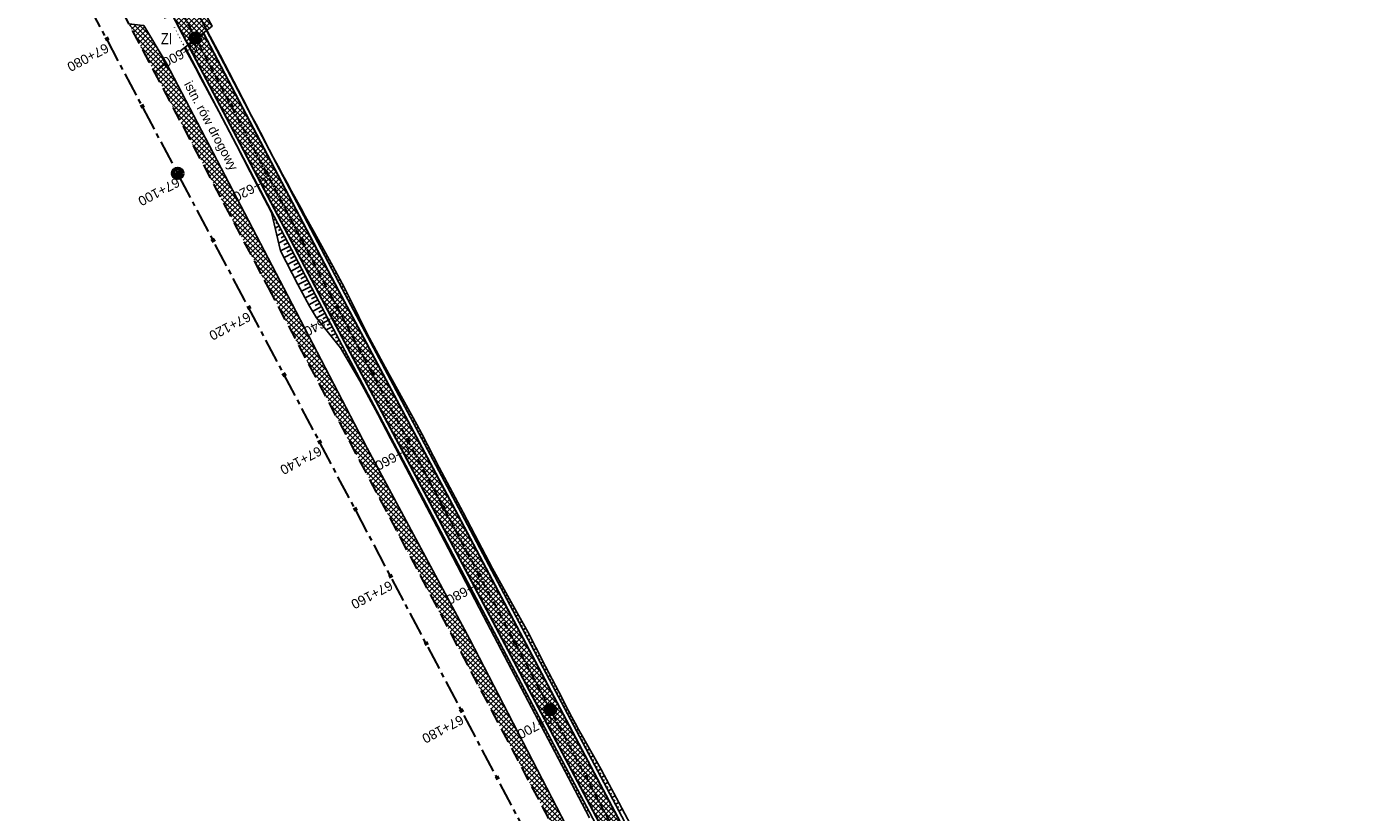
# Model space of a CAD drawing. Header units: metres. Extents: x 7529682 to 7533704, y 5721210 to 5727842.
# Tile 53 of 64: x 7529975 to 7530150, y 5727165 to 5727268. Entities that reach past the tile are written whole.
import ezdxf

# ---------------------------------------------------------------- set-up
doc = ezdxf.new("R2010")
doc.units = ezdxf.units.M
doc.linetypes.add('CENTER', pattern=[50.8, 31.75, -6.35, 6.35, -6.35])
doc.linetypes.add('HIDDEN', pattern=[9.525, 6.35, -3.175])
for name, color, linetype in [('C-DROGI-SYTUACJA-ETYKIETY', 7, 'Continuous'), ('D-hatch-pobocza', 131, 'Continuous'), ('D-hatch-zjazdy-BA', 244, 'Continuous'), ('D-hatch-zjazdy-kruszywo', 111, 'Continuous'), ('D-pobocza', 7, 'Continuous'), ('D-skarpa', 7, 'Continuous'), ('D-skarpa-kreskowanie', 7, 'Continuous')]:
    doc.layers.add(name, color=color, linetype=linetype)
doc.layers.add('D-hatch-ciag-pieszo-rowerowy', color=7, linetype='Continuous', lineweight=13, true_color=0xff9f80)
for name, color, linetype, lineweight in [('D-krawędzie', 7, 'Continuous', 30), ('D-obrzeża', 7, 'Continuous', 30), ('D-opisy', 7, 'Continuous', 30), ('D-oś', 10, 'CENTER', 30), ('D-zjazdy', 7, 'Continuous', 30), ('D-zjazdy-opis', 7, 'Continuous', 30)]:
    doc.layers.add(name, color=color, linetype=linetype, lineweight=lineweight)
doc.layers.add('poprzeczki', color=7, linetype='Continuous', true_color=0x0000c7)
doc.styles.add('2mm08', font='arial.ttf', dxfattribs={"width": 0.8})
doc.styles.get("Standard").update_dxf_attribs({"font": 'arial.ttf'})
pattern_1 = [(45, (0, 0), (-0.33675960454, 0.33675960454), []), (135, (0, 0), (-0.33675960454, -0.33675960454), [])]

# ---------------------------------------------------------------- blocks, each defined once
blk = doc.blocks.new('kilometraz')
at = {"linetype": 'ByBlock', "lineweight": -2}
blk.add_hatch(color=0, dxfattribs=at).paths.add_polyline_path([(0, -0.28125, 0.41421356), (0.28125, 0, 0.41421356), (0, 0.28125)])
at = {"color": 0, "linetype": 'ByBlock', "lineweight": -2}
blk.add_line((0, 0.28125), (0, -0.28125), dxfattribs=at)
blk.add_circle((0, 0), 0.28125, dxfattribs=at)
blk = doc.blocks.new('AeccTickLine')
at = {"color": 0, "linetype": 'ByBlock', "lineweight": -2}
blk.add_line((0, 1), (0, -1), dxfattribs=at)

msp = doc.modelspace()

# ---------------------------------------------------------------- hatches: boundary and pattern name
at = {"layer": 'D-hatch-ciag-pieszo-rowerowy'}
h = msp.add_hatch(dxfattribs=at)
h.set_pattern_fill('ANSI37', color=256, scale=0.15, style=0)
h.set_pattern_definition(pattern_1)
h.paths.add_polyline_path([(7530087.68, 5727092.36), (7530089.83, 5727093.64), (7530088.92, 5727095.39), (7530067.69, 5727136.19), (7530050.06, 5727169.47), (7530031.72, 5727204.16), (7530016.02, 5727233.7), (7529998.2, 5727267.63), (7529996.2, 5727266.07), (7530013.81, 5727232.53), (7530029.51, 5727202.99), (7530047.85, 5727168.3), (7530065.48, 5727135.03), (7530086.7, 5727094.24)])
at = {"layer": 'D-hatch-pobocza'}
h = msp.add_hatch(dxfattribs=at)
h.set_pattern_fill('ANSI37', color=256, scale=0.15, style=0)
h.set_pattern_definition(pattern_1)
h.paths.add_polyline_path([(7530033.2, 5727187.89), (7530019.74, 5727212.96), (7530009.31, 5727233.03), (7529993.27, 5727263.71), (7529991.74, 5727262.45), (7530006.7, 5727234.14), (7530044.2, 5727163.13), (7530082.89, 5727090.2), (7530088.41, 5727079.77), (7530090.48, 5727079.13), (7530082.53, 5727094.32), (7530071.3, 5727115.82), (7530059.02, 5727138.69), (7530045.92, 5727163.31)])
at = {"layer": 'D-hatch-zjazdy-BA'}
h = msp.add_hatch(dxfattribs=at)
h.set_pattern_fill('ANSI37', color=256, scale=0.15, style=0)
h.set_pattern_definition(pattern_1)
h.paths.add_polyline_path([(7529996.2, 5727266.07), (7529999.36, 5727268.53), (7529997.64, 5727271.59), (7529994.12, 5727270.04)])
at = {"layer": 'D-hatch-zjazdy-kruszywo'}
h = msp.add_hatch(dxfattribs=at)
h.set_pattern_fill('ANSI37', color=256, scale=0.15, style=0)
h.set_pattern_definition(pattern_1)
h.paths.add_polyline_path([(7529990.33, 5727268.62), (7529990.28, 5727268.6), (7529988.36, 5727268.84), (7529991.74, 5727262.45), (7529993.27, 5727263.71)])

# ---------------------------------------------------------------- linework, layer by layer
at = {"layer": 'D-krawędzie', "linetype": 'HIDDEN', "ltscale": 0.3}
msp.add_lwpolyline([(7529737.46, 5727743.32), (7529742.21, 5727734.3), (7529762.33, 5727696.27), (7529777.78, 5727667.01), (7529799.32, 5727626.3), (7529822.19, 5727583.16), (7529846.92, 5727536.35), (7529864.75, 5727502.66), (7529900.46, 5727434.96), (7529935.35, 5727369.31), (7529971.48, 5727300.79), (7530006.7, 5727234.14), (7530044.2, 5727163.13), (7530082.89, 5727090.2), (7530098.69, 5727060.36), (7530132, 5726997.21), (7530163.82, 5726937.1), (7530204.08, 5726861.01), (7530247.82, 5726778.44)], dxfattribs=at)
at = {"layer": 'D-obrzeża'}
for points in [[(7530226.8, 5726832.32), (7530203.56, 5726876.95), (7530182.68, 5726916.75), (7530158.92, 5726960.86), (7530132.88, 5727009.5), (7530118.34, 5727036.45), (7530087.65, 5727092.41), (7530086.7, 5727094.24), (7530065.48, 5727135.03), (7530047.85, 5727168.3), (7530029.51, 5727202.99), (7530013.81, 5727232.53), (7529993.68, 5727270.86)], [(7530097.92, 5727078.88), (7530089.89, 5727093.52), (7530067.69, 5727136.19), (7530050.06, 5727169.47), (7530031.72, 5727204.16), (7530016.02, 5727233.7), (7529998.2, 5727267.63)]]:
    msp.add_lwpolyline(points, dxfattribs=at)
at = {"layer": 'D-oś', "ltscale": 0.1}
msp.add_lwpolyline([(7530244.73, 5726776.79), (7530200.99, 5726859.38), (7530160.73, 5726935.46), (7530128.9, 5726995.57), (7530095.59, 5727058.73), (7530079.8, 5727088.56), (7530041.11, 5727161.5), (7530003.61, 5727232.51), (7529968.38, 5727299.15), (7529932.26, 5727367.67), (7529897.37, 5727433.33), (7529861.66, 5727501.03), (7529843.83, 5727534.71), (7529819.1, 5727581.52), (7529796.23, 5727624.66), (7529774.69, 5727665.37), (7529759.23, 5727694.64), (7529739.12, 5727732.66), (7529700.24, 5727806.04)], dxfattribs=at)
at = {"layer": 'D-oś', "ltscale": 0.03}
msp.add_lwpolyline([(7529994.78, 5727271.45), (7530014.92, 5727233.12), (7530030.61, 5727203.57), (7530048.95, 5727168.88), (7530066.58, 5727135.61), (7530088.79, 5727092.93), (7530119.44, 5727037.05), (7530133.98, 5727010.09), (7530160.02, 5726961.45), (7530183.79, 5726917.33), (7530204.67, 5726877.53), (7530227.91, 5726832.9)], dxfattribs=at)
at = {"layer": 'D-pobocza'}
for points in [[(7529998.61, 5727267.94), (7530016.47, 5727233.94), (7530032.16, 5727204.39), (7530050.5, 5727169.7), (7530068.13, 5727136.42), (7530090.34, 5727093.75), (7530120.98, 5727037.88), (7530135.52, 5727010.92), (7530161.56, 5726962.28), (7530185.33, 5726918.15), (7530206.22, 5726878.34), (7530218.18, 5726855.37)], [(7529995.8, 5727265.76), (7530013.37, 5727232.3), (7530029.06, 5727202.75), (7530047.41, 5727168.07), (7530065.03, 5727134.8), (7530087.25, 5727092.1), (7530117.91, 5727036.21), (7530132.44, 5727009.27), (7530158.48, 5726960.62), (7530182.24, 5726916.51), (7530203.12, 5726876.72), (7530214.73, 5726854.42)], [(7530090.48, 5727079.13), (7530082.53, 5727094.32), (7530071.3, 5727115.82), (7530059.02, 5727138.69), (7530045.92, 5727163.31), (7530033.2, 5727187.89), (7530019.74, 5727212.96), (7530009.31, 5727233.03), (7529993.27, 5727263.71)]]:
    msp.add_lwpolyline(points, dxfattribs=at)
at = {"layer": 'D-skarpa', "linetype": 'Continuous'}
msp.add_lwpolyline([(7529996.4, 5727272.24), (7529998.72, 5727267.81), (7530000.38, 5727264.72), (7530003.4, 5727258.97), (7530003.4, 5727258.97, 0.009181), (7530012.81, 5727241.32), (7530012.81, 5727241.32), (7530015.23, 5727236.95), (7530016.76, 5727234.09), (7530017.53, 5727232.52), (7530019.73, 5727228.02), (7530022.13, 5727223.63), (7530026.28, 5727216.08), (7530026.95, 5727214.87), (7530029.22, 5727210.42), (7530032.39, 5727204.52), (7530033.92, 5727201.59), (7530036.25, 5727197.16), (7530038.67, 5727192.79), (7530041.09, 5727188.41, 0.005107), (7530048.02, 5727175.11), (7530050.49, 5727170.76), (7530050.93, 5727169.93), (7530052.85, 5727166.35), (7530055.2, 5727161.94)], format="xyb", dxfattribs=at)
msp.add_lwpolyline([(7529995.7, 5727265.67), (7529997.15, 5727263.03), (7529997.85, 5727261.7), (7530000.21, 5727257.29), (7530002.55, 5727252.88), (7530004.35, 5727249.37), (7530007.14, 5727243.99), (7530008.32, 5727238.97), (7530010.64, 5727234.53), (7530012.16, 5727231.67), (7530013.06, 5727230.14), (7530016.24, 5727226.17), (7530018.78, 5727221.86), (7530021.13, 5727217.44), (7530022.82, 5727214.24), (7530023.47, 5727213.03), (7530025.8, 5727208.6), (7530028.91, 5727202.67), (7530030.43, 5727199.74), (7530035.05, 5727190.87), (7530037.37, 5727186.44), (7530047.11, 5727167.91), (7530048.99, 5727164.3)], dxfattribs=at)
at = {"layer": 'D-skarpa-kreskowanie', "linetype": 'Continuous'}
for p, q in [((7529994.37, 5727268.32, 107.93), (7529994.4, 5727268.34, 107.91)), ((7529994.59, 5727267.87, 107.94), (7529994.67, 5727267.91, 107.89)), ((7529994.81, 5727267.42, 107.95), (7529994.86, 5727267.45, 107.92)), ((7529995.03, 5727266.97, 107.96), (7529995.13, 5727267.03, 107.89)), ((7529995.25, 5727266.52, 107.97), (7529995.31, 5727266.55, 107.93)), ((7529995.47, 5727266.08, 107.98), (7529995.6, 5727266.14, 107.89)), ((7529998.73, 5727267.8, 108.04), (7529998.69, 5727267.78, 108.02)), ((7529998.96, 5727267.36, 108.05), (7529998.94, 5727267.35, 108.03)), ((7529999.2, 5727266.92, 108.05), (7529999.15, 5727266.9, 108.02)), ((7529999.44, 5727266.48, 108.05), (7529999.41, 5727266.47, 108.04)), ((7529995.72, 5727265.64, 107.97), (7529995.77, 5727265.67, 107.93)), ((7529995.96, 5727265.2, 107.97), (7529996.06, 5727265.26, 107.89)), ((7529996.2, 5727264.76, 107.96), (7529996.25, 5727264.79, 107.92)), ((7529996.44, 5727264.32, 107.96), (7529996.53, 5727264.37, 107.89)), ((7529999.67, 5727266.04, 108.06), (7529999.62, 5727266.01, 108.02)), ((7529999.91, 5727265.6, 108.06), (7529999.88, 5727265.58, 108.04)), ((7530000.15, 5727265.16, 108.06), (7530000.08, 5727265.12, 108.02)), ((7530000.38, 5727264.72, 108.07), (7530000.35, 5727264.7, 108.04)), ((7529996.68, 5727263.88, 107.95), (7529996.72, 5727263.91, 107.92)), ((7529996.92, 5727263.45, 107.94), (7529996.99, 5727263.49, 107.89)), ((7529997.16, 5727263.01, 107.94), (7529997.19, 5727263.03, 107.91)), ((7529997.39, 5727262.57, 107.94), (7529997.46, 5727262.6, 107.89)), ((7530000.61, 5727264.27, 108.07), (7530000.55, 5727264.24, 108.02)), ((7530000.85, 5727263.83, 108.07), (7530000.81, 5727263.81, 108.04)), ((7530001.08, 5727263.39, 108.07), (7530001.01, 5727263.35, 108.02)), ((7530001.31, 5727262.95, 108.07), (7530001.28, 5727262.93, 108.04)), ((7529997.63, 5727262.12, 107.94), (7529997.66, 5727262.14, 107.91)), ((7529997.86, 5727261.68, 107.93), (7529997.92, 5727261.71, 107.89)), ((7529998.1, 5727261.24, 107.93), (7529998.13, 5727261.26, 107.91)), ((7529998.33, 5727260.8, 107.93), (7529998.39, 5727260.83, 107.89)), ((7530001.54, 5727262.5, 108.07), (7530001.48, 5727262.47, 108.02)), ((7530001.78, 5727262.06, 108.07), (7530001.74, 5727262.04, 108.04)), ((7530002.01, 5727261.62, 108.07), (7530001.94, 5727261.58, 108.02)), ((7530002.24, 5727261.17, 108.07), (7530002.21, 5727261.16, 108.04)), ((7529998.57, 5727260.36, 107.93), (7529998.59, 5727260.37, 107.91)), ((7529998.8, 5727259.92, 107.93), (7529998.85, 5727259.94, 107.89)), ((7529999.04, 5727259.48, 107.92), (7529999.06, 5727259.49, 107.91)), ((7530002.47, 5727260.73, 108.07), (7530002.41, 5727260.7, 108.02)), ((7530002.71, 5727260.29, 108.07), (7530002.67, 5727260.27, 108.04)), ((7530002.94, 5727259.85, 108.07), (7530002.87, 5727259.81, 108.02)), ((7530003.17, 5727259.4, 108.07), (7530003.14, 5727259.39, 108.04)), ((7529999.27, 5727259.04, 107.92), (7529999.32, 5727259.06, 107.89)), ((7529999.51, 5727258.6, 107.92), (7529999.53, 5727258.61, 107.9)), ((7529999.75, 5727258.15, 107.92), (7529999.78, 5727258.17, 107.89)), ((7529999.98, 5727257.71, 107.91), (7530000, 5727257.72, 107.9)), ((7530003.4, 5727258.96, 108.07), (7530003.34, 5727258.93, 108.02)), ((7530003.64, 5727258.52, 108.07), (7530003.6, 5727258.5, 108.04)), ((7530003.87, 5727258.07, 108.07), (7530003.8, 5727258.04, 108.02)), ((7530004.1, 5727257.63, 108.06), (7530004.07, 5727257.62, 108.04)), ((7530000.22, 5727257.27, 107.91), (7530000.25, 5727257.29, 107.89)), ((7530000.45, 5727256.83, 107.91), (7530000.47, 5727256.84, 107.9)), ((7530000.69, 5727256.39, 107.91), (7530000.71, 5727256.4, 107.89)), ((7530000.92, 5727255.95, 107.9), (7530000.93, 5727255.95, 107.9)), ((7530004.33, 5727257.19, 108.06), (7530004.27, 5727257.16, 108.02)), ((7530004.56, 5727256.74, 108.06), (7530004.53, 5727256.73, 108.04)), ((7530004.79, 5727256.3, 108.06), (7530004.73, 5727256.27, 108.02)), ((7530005.02, 5727255.86, 108.06), (7530004.99, 5727255.84, 108.04)), ((7530001.16, 5727255.51, 107.9), (7530001.18, 5727255.52, 107.89)), ((7530001.39, 5727255.06, 107.9), (7530001.4, 5727255.07, 107.89)), ((7530001.63, 5727254.62, 107.89), (7530001.64, 5727254.63, 107.89)), ((7530001.86, 5727254.18, 107.89), (7530001.87, 5727254.19, 107.89)), ((7530005.25, 5727255.41, 108.06), (7530005.2, 5727255.39, 108.02)), ((7530005.48, 5727254.97, 108.06), (7530005.46, 5727254.96, 108.04)), ((7530005.71, 5727254.53, 108.06), (7530005.66, 5727254.5, 108.02)), ((7530005.94, 5727254.08, 108.06), (7530005.92, 5727254.07, 108.04)), ((7530002.11, 5727253.75, 107.89), (7530002.09, 5727253.74, 107.89)), ((7530002.34, 5727253.3, 107.89), (7530002.33, 5727253.3, 107.89)), ((7530002.57, 5727252.86, 107.89), (7530002.56, 5727252.86, 107.88)), ((7530002.8, 5727252.42, 107.89), (7530002.8, 5727252.42, 107.88)), ((7530006.17, 5727253.64, 108.05), (7530006.13, 5727253.62, 108.02)), ((7530006.4, 5727253.19, 108.05), (7530006.38, 5727253.18, 108.04)), ((7530006.63, 5727252.75, 108.05), (7530006.59, 5727252.73, 108.02)), ((7530006.86, 5727252.31, 108.05), (7530006.84, 5727252.3, 108.03)), ((7530003.04, 5727251.98, 107.89), (7530003.02, 5727251.97, 107.88)), ((7530003.27, 5727251.53, 107.89), (7530003.26, 5727251.53, 107.88)), ((7530003.5, 5727251.09, 107.89), (7530003.48, 5727251.08, 107.87)), ((7530003.73, 5727250.65, 107.89), (7530003.72, 5727250.64, 107.88)), ((7530007.09, 5727251.86, 108.04), (7530007.06, 5727251.84, 108.02)), ((7530007.32, 5727251.42, 108.04), (7530007.31, 5727251.41, 108.03)), ((7530007.55, 5727250.97, 108.04), (7530007.52, 5727250.96, 108.02)), ((7530007.78, 5727250.53, 108.04), (7530007.77, 5727250.52, 108.03)), ((7530003.97, 5727250.21, 107.89), (7530003.93, 5727250.19, 107.86)), ((7530004.2, 5727249.76, 107.89), (7530004.18, 5727249.75, 107.88)), ((7530004.43, 5727249.32, 107.89), (7530004.39, 5727249.3, 107.86)), ((7530004.66, 5727248.88, 107.89), (7530004.64, 5727248.87, 107.87)), ((7530008.01, 5727250.09, 108.03), (7530007.99, 5727250.07, 108.02)), ((7530008.24, 5727249.64, 108.03), (7530008.23, 5727249.64, 108.02)), ((7530008.47, 5727249.2, 108.03), (7530008.45, 5727249.19, 108.01)), ((7530008.7, 5727248.76, 108.03), (7530008.7, 5727248.75, 108.02)), ((7530004.9, 5727248.43, 107.89), (7530004.85, 5727248.41, 107.85)), ((7530005.13, 5727247.99, 107.89), (7530005.1, 5727247.98, 107.87)), ((7530005.36, 5727247.55, 107.88), (7530005.31, 5727247.52, 107.84)), ((7530005.59, 5727247.11, 107.88), (7530005.57, 5727247.09, 107.86)), ((7530008.94, 5727248.31, 108.02), (7530008.92, 5727248.3, 108.01)), ((7530009.17, 5727247.87, 108.02), (7530009.16, 5727247.86, 108.01)), ((7530009.4, 5727247.42, 108.02), (7530009.38, 5727247.42, 108.01)), ((7530009.63, 5727246.98, 108.01), (7530009.62, 5727246.98, 108.01)), ((7530005.83, 5727246.66, 107.88), (7530005.77, 5727246.63, 107.84)), ((7530006.06, 5727246.22, 107.88), (7530006.03, 5727246.21, 107.86)), ((7530006.29, 5727245.78, 107.88), (7530006.23, 5727245.75, 107.83)), ((7530006.52, 5727245.34, 107.88), (7530006.49, 5727245.32, 107.85)), ((7530009.86, 5727246.54, 108.01), (7530009.85, 5727246.53, 108)), ((7530010.09, 5727246.09, 108.01), (7530010.08, 5727246.09, 108)), ((7530010.32, 5727245.65, 108), (7530010.31, 5727245.65, 108)), ((7530010.55, 5727245.2, 108), (7530010.56, 5727245.21, 107.99)), ((7530006.76, 5727244.89, 107.87), (7530006.69, 5727244.86, 107.83)), ((7530006.99, 5727244.45, 107.87), (7530006.96, 5727244.43, 107.85)), ((7530007.22, 5727244.01, 107.87), (7530007.15, 5727243.97, 107.82)), ((7530007.45, 5727243.57, 107.87), (7530007.36, 5727243.52, 107.8)), ((7530010.78, 5727244.76, 108), (7530010.82, 5727244.78, 107.97)), ((7530011.01, 5727244.32, 108), (7530011.04, 5727244.33, 107.98)), ((7530011.24, 5727243.88, 107.99), (7530011.32, 5727243.91, 107.94)), ((7530011.48, 5727243.43, 107.99), (7530011.52, 5727243.46, 107.96)), ((7530007.69, 5727243.12, 107.87), (7530007.39, 5727242.96, 107.64)), ((7530008.15, 5727242.24, 107.86), (7530007.62, 5727241.96, 107.46)), ((7530007.92, 5727242.68, 107.87), (7530007.71, 5727242.57, 107.71)), ((7530008.38, 5727241.79, 107.86), (7530008.06, 5727241.63, 107.62)), ((7530011.71, 5727242.99, 107.99), (7530011.82, 5727243.05, 107.91)), ((7530011.94, 5727242.55, 107.99), (7530012, 5727242.58, 107.94)), ((7530012.17, 5727242.11, 107.99), (7530012.31, 5727242.18, 107.88)), ((7530012.41, 5727241.66, 107.99), (7530012.49, 5727241.7, 107.93)), ((7530008.62, 5727241.35, 107.86), (7530007.86, 5727240.95, 107.29)), ((7530009.08, 5727240.47, 107.86), (7530008.09, 5727239.95, 107.11)), ((7530008.85, 5727240.91, 107.86), (7530008.41, 5727240.68, 107.53)), ((7530009.31, 5727240.02, 107.86), (7530008.76, 5727239.73, 107.44)), ((7530012.64, 5727241.22, 107.98), (7530012.81, 5727241.31, 107.85)), ((7530012.87, 5727240.78, 107.98), (7530012.96, 5727240.83, 107.91)), ((7530013.1, 5727240.34, 107.98), (7530013.3, 5727240.44, 107.84)), ((7530013.34, 5727239.89, 107.98), (7530013.44, 5727239.95, 107.9)), ((7530009.55, 5727239.58, 107.85), (7530008.33, 5727238.94, 106.94)), ((7530010.01, 5727238.7, 107.85), (7530008.8, 5727238.06, 106.94)), ((7530009.78, 5727239.14, 107.85), (7530009.17, 5727238.82, 107.4)), ((7530010.24, 5727238.25, 107.85), (7530009.64, 5727237.93, 107.39)), ((7530013.57, 5727239.45, 107.98), (7530013.78, 5727239.56, 107.82)), ((7530013.8, 5727239.01, 107.98), (7530013.91, 5727239.07, 107.89)), ((7530014.03, 5727238.56, 107.98), (7530014.27, 5727238.69, 107.8)), ((7530014.27, 5727238.12, 107.97), (7530014.39, 5727238.19, 107.88)), ((7530010.48, 5727237.81, 107.85), (7530009.26, 5727237.17, 106.93)), ((7530010.94, 5727236.93, 107.85), (7530009.72, 5727236.28, 106.93)), ((7530010.71, 5727237.37, 107.85), (7530010.1, 5727237.05, 107.39)), ((7530011.17, 5727236.48, 107.84), (7530010.56, 5727236.16, 107.38)), ((7530014.5, 5727237.68, 107.97), (7530014.75, 5727237.81, 107.78)), ((7530014.73, 5727237.24, 107.97), (7530014.86, 5727237.31, 107.87)), ((7530014.96, 5727236.79, 107.97), (7530015.24, 5727236.94, 107.76)), ((7530015.2, 5727236.35, 107.97), (7530015.33, 5727236.42, 107.86)), ((7530011.41, 5727236.04, 107.84), (7530010.18, 5727235.4, 106.92)), ((7530011.87, 5727235.15, 107.84), (7530010.65, 5727234.51, 106.92)), ((7530011.64, 5727235.6, 107.84), (7530011.03, 5727235.28, 107.38)), ((7530012.1, 5727234.71, 107.84), (7530011.49, 5727234.39, 107.38)), ((7530015.43, 5727235.91, 107.97), (7530015.71, 5727236.06, 107.76)), ((7530015.66, 5727235.47, 107.96), (7530015.8, 5727235.54, 107.86)), ((7530015.89, 5727235.02, 107.96), (7530016.18, 5727235.17, 107.75)), ((7530016.13, 5727234.58, 107.96), (7530016.27, 5727234.66, 107.85)), ((7530012.34, 5727234.27, 107.84), (7530011.12, 5727233.63, 106.92)), ((7530012.8, 5727233.38, 107.83), (7530011.59, 5727232.75, 106.92)), ((7530012.57, 5727233.83, 107.83), (7530011.96, 5727233.51, 107.38)), ((7530013.03, 5727232.94, 107.83), (7530012.43, 5727232.62, 107.37)), ((7530016.36, 5727234.14, 107.96), (7530016.65, 5727234.29, 107.74)), ((7530016.59, 5727233.7, 107.96), (7530016.74, 5727233.77, 107.85)), ((7530016.83, 5727233.25, 107.96), (7530017.1, 5727233.4, 107.75)), ((7530017.06, 5727232.81, 107.95), (7530017.19, 5727232.88, 107.86)), ((7530013.27, 5727232.5, 107.83), (7530012.06, 5727231.86, 106.92)), ((7530013.74, 5727231.62, 107.83), (7530012.56, 5727230.99, 106.94)), ((7530013.5, 5727232.06, 107.83), (7530012.9, 5727231.74, 107.38)), ((7530013.97, 5727231.17, 107.82), (7530013.39, 5727230.87, 107.39)), ((7530017.3, 5727232.37, 107.95), (7530017.54, 5727232.5, 107.77)), ((7530017.53, 5727231.93, 107.95), (7530017.65, 5727231.99, 107.86)), ((7530017.77, 5727231.49, 107.95), (7530017.98, 5727231.6, 107.79)), ((7530018, 5727231.05, 107.95), (7530018.1, 5727231.1, 107.87)), ((7530014.2, 5727230.73, 107.82), (7530013.07, 5727230.13, 106.97)), ((7530014.67, 5727229.85, 107.82), (7530013.71, 5727229.34, 107.09)), ((7530014.44, 5727230.29, 107.82), (7530013.91, 5727230.01, 107.42)), ((7530014.91, 5727229.41, 107.82), (7530014.47, 5727229.17, 107.48)), ((7530018.23, 5727230.61, 107.95), (7530018.42, 5727230.7, 107.8)), ((7530018.47, 5727230.16, 107.94), (7530018.56, 5727230.21, 107.88)), ((7530018.7, 5727229.72, 107.94), (7530018.86, 5727229.81, 107.82)), ((7530018.94, 5727229.28, 107.94), (7530019.01, 5727229.32, 107.89)), ((7530015.14, 5727228.97, 107.82), (7530014.34, 5727228.54, 107.21)), ((7530015.61, 5727228.08, 107.81), (7530014.98, 5727227.75, 107.34)), ((7530015.38, 5727228.52, 107.81), (7530015.02, 5727228.33, 107.54)), ((7530015.85, 5727227.64, 107.81), (7530015.57, 5727227.5, 107.6)), ((7530019.17, 5727228.84, 107.94), (7530019.3, 5727228.91, 107.84)), ((7530019.41, 5727228.4, 107.94), (7530019.46, 5727228.43, 107.89)), ((7530019.64, 5727227.96, 107.94), (7530019.74, 5727228.01, 107.86)), ((7530019.88, 5727227.51, 107.93), (7530019.93, 5727227.54, 107.9)), ((7530016.08, 5727227.2, 107.81), (7530015.61, 5727226.95, 107.46)), ((7530016.32, 5727226.76, 107.81), (7530016.12, 5727226.66, 107.66)), ((7530016.55, 5727226.32, 107.81), (7530016.25, 5727226.16, 107.58)), ((7530016.78, 5727225.87, 107.8), (7530016.64, 5727225.8, 107.7)), ((7530020.11, 5727227.07, 107.93), (7530020.22, 5727227.13, 107.85)), ((7530020.35, 5727226.63, 107.93), (7530020.4, 5727226.66, 107.89)), ((7530020.58, 5727226.19, 107.93), (7530020.7, 5727226.25, 107.84)), ((7530017.02, 5727225.43, 107.8), (7530016.76, 5727225.29, 107.61)), ((7530017.25, 5727224.99, 107.8), (7530017.13, 5727224.93, 107.71)), ((7530017.49, 5727224.55, 107.8), (7530017.27, 5727224.43, 107.63)), ((7530017.72, 5727224.11, 107.8), (7530017.62, 5727224.05, 107.72)), ((7530020.81, 5727225.75, 107.93), (7530020.88, 5727225.78, 107.88)), ((7530021.05, 5727225.31, 107.93), (7530021.18, 5727225.37, 107.83)), ((7530021.28, 5727224.86, 107.93), (7530021.35, 5727224.9, 107.87)), ((7530021.52, 5727224.42, 107.92), (7530021.66, 5727224.5, 107.82)), ((7530017.96, 5727223.67, 107.8), (7530017.77, 5727223.57, 107.66)), ((7530018.19, 5727223.23, 107.8), (7530018.11, 5727223.18, 107.73)), ((7530018.43, 5727222.78, 107.79), (7530018.28, 5727222.71, 107.69)), ((7530018.66, 5727222.34, 107.79), (7530018.6, 5727222.31, 107.75)), ((7530021.75, 5727223.98, 107.92), (7530021.82, 5727224.02, 107.87)), ((7530021.99, 5727223.54, 107.92), (7530022.14, 5727223.62, 107.81)), ((7530022.22, 5727223.1, 107.92), (7530022.3, 5727223.14, 107.86)), ((7530022.46, 5727222.66, 107.92), (7530022.62, 5727222.74, 107.8)), ((7530018.89, 5727221.9, 107.79), (7530018.79, 5727221.84, 107.71)), ((7530019.13, 5727221.46, 107.79), (7530019.08, 5727221.43, 107.75)), ((7530019.36, 5727221.02, 107.79), (7530019.26, 5727220.96, 107.71)), ((7530019.6, 5727220.58, 107.79), (7530019.55, 5727220.55, 107.75)), ((7530022.69, 5727222.22, 107.92), (7530022.77, 5727222.26, 107.85)), ((7530022.93, 5727221.77, 107.91), (7530023.1, 5727221.87, 107.78)), ((7530023.16, 5727221.33, 107.91), (7530023.25, 5727221.38, 107.84)), ((7530023.39, 5727220.89, 107.91), (7530023.58, 5727220.99, 107.77)), ((7530019.83, 5727220.13, 107.78), (7530019.73, 5727220.08, 107.7)), ((7530020.07, 5727219.69, 107.78), (7530020.01, 5727219.66, 107.74)), ((7530020.3, 5727219.25, 107.78), (7530020.2, 5727219.19, 107.7)), ((7530020.54, 5727218.81, 107.78), (7530020.48, 5727218.78, 107.74)), ((7530023.63, 5727220.45, 107.91), (7530023.73, 5727220.5, 107.84)), ((7530023.86, 5727220.01, 107.91), (7530024.06, 5727220.11, 107.76)), ((7530024.1, 5727219.57, 107.91), (7530024.2, 5727219.62, 107.83)), ((7530024.33, 5727219.12, 107.9), (7530024.54, 5727219.24, 107.74)), ((7530020.77, 5727218.37, 107.78), (7530020.67, 5727218.31, 107.7)), ((7530021.01, 5727217.93, 107.78), (7530020.95, 5727217.9, 107.74)), ((7530021.24, 5727217.48, 107.77), (7530021.13, 5727217.43, 107.69)), ((7530021.47, 5727217.04, 107.77), (7530021.42, 5727217.01, 107.73)), ((7530024.57, 5727218.68, 107.9), (7530024.68, 5727218.74, 107.82)), ((7530024.8, 5727218.24, 107.9), (7530025.03, 5727218.36, 107.73)), ((7530025.04, 5727217.8, 107.9), (7530025.15, 5727217.86, 107.81)), ((7530025.27, 5727217.36, 107.9), (7530025.51, 5727217.48, 107.72)), ((7530021.71, 5727216.6, 107.77), (7530021.6, 5727216.54, 107.69)), ((7530021.94, 5727216.16, 107.77), (7530021.89, 5727216.13, 107.73)), ((7530022.18, 5727215.72, 107.77), (7530022.07, 5727215.66, 107.69)), ((7530022.41, 5727215.28, 107.77), (7530022.36, 5727215.25, 107.73)), ((7530025.51, 5727216.92, 107.9), (7530025.63, 5727216.98, 107.8)), ((7530025.74, 5727216.47, 107.89), (7530025.99, 5727216.61, 107.71)), ((7530025.97, 5727216.03, 107.89), (7530026.1, 5727216.1, 107.8)), ((7530026.21, 5727215.59, 107.89), (7530026.47, 5727215.73, 107.69)), ((7530022.65, 5727214.84, 107.76), (7530022.54, 5727214.78, 107.68)), ((7530022.88, 5727214.39, 107.76), (7530022.83, 5727214.36, 107.72)), ((7530023.12, 5727213.95, 107.76), (7530023.01, 5727213.89, 107.68)), ((7530026.44, 5727215.15, 107.89), (7530026.58, 5727215.22, 107.79)), ((7530026.68, 5727214.71, 107.89), (7530026.96, 5727214.86, 107.68)), ((7530026.91, 5727214.27, 107.89), (7530027.05, 5727214.34, 107.79)), ((7530027.15, 5727213.83, 107.9), (7530027.41, 5727213.97, 107.69)), ((7530023.35, 5727213.51, 107.76), (7530023.3, 5727213.48, 107.72)), ((7530023.59, 5727213.07, 107.76), (7530023.48, 5727213.01, 107.68)), ((7530023.82, 5727212.63, 107.76), (7530023.77, 5727212.6, 107.72)), ((7530024.05, 5727212.19, 107.77), (7530023.95, 5727212.13, 107.68)), ((7530027.38, 5727213.38, 107.9), (7530027.51, 5727213.45, 107.8)), ((7530027.62, 5727212.94, 107.9), (7530027.87, 5727213.08, 107.71)), ((7530027.85, 5727212.5, 107.9), (7530027.97, 5727212.57, 107.8)), ((7530028.08, 5727212.06, 107.9), (7530028.32, 5727212.18, 107.72)), ((7530024.29, 5727211.74, 107.77), (7530024.23, 5727211.71, 107.72)), ((7530024.52, 5727211.3, 107.77), (7530024.41, 5727211.24, 107.68)), ((7530024.76, 5727210.86, 107.77), (7530024.7, 5727210.83, 107.72)), ((7530024.99, 5727210.42, 107.77), (7530024.88, 5727210.36, 107.68)), ((7530028.32, 5727211.62, 107.9), (7530028.43, 5727211.68, 107.81)), ((7530028.55, 5727211.18, 107.9), (7530028.77, 5727211.29, 107.73)), ((7530028.79, 5727210.73, 107.9), (7530028.89, 5727210.79, 107.82)), ((7530029.02, 5727210.29, 107.9), (7530029.23, 5727210.4, 107.74)), ((7530025.23, 5727209.98, 107.77), (7530025.17, 5727209.95, 107.72)), ((7530025.46, 5727209.54, 107.77), (7530025.34, 5727209.47, 107.68)), ((7530025.7, 5727209.09, 107.77), (7530025.64, 5727209.06, 107.72)), ((7530025.93, 5727208.65, 107.77), (7530025.81, 5727208.59, 107.68)), ((7530029.26, 5727209.85, 107.9), (7530029.36, 5727209.91, 107.82)), ((7530029.49, 5727209.41, 107.9), (7530029.7, 5727209.52, 107.74)), ((7530029.73, 5727208.97, 107.9), (7530029.83, 5727209.02, 107.82)), ((7530029.96, 5727208.53, 107.9), (7530030.17, 5727208.64, 107.74)), ((7530026.17, 5727208.21, 107.77), (7530026.1, 5727208.18, 107.72)), ((7530026.4, 5727207.77, 107.77), (7530026.27, 5727207.7, 107.67)), ((7530026.63, 5727207.33, 107.77), (7530026.57, 5727207.29, 107.72)), ((7530026.87, 5727206.89, 107.77), (7530026.73, 5727206.82, 107.67)), ((7530030.2, 5727208.08, 107.9), (7530030.3, 5727208.14, 107.82)), ((7530030.43, 5727207.64, 107.9), (7530030.65, 5727207.76, 107.74)), ((7530030.66, 5727207.2, 107.9), (7530030.77, 5727207.26, 107.82)), ((7530030.9, 5727206.76, 107.9), (7530031.12, 5727206.88, 107.74)), ((7530027.1, 5727206.45, 107.77), (7530027.04, 5727206.41, 107.72)), ((7530027.34, 5727206, 107.77), (7530027.2, 5727205.93, 107.67)), ((7530027.57, 5727205.56, 107.77), (7530027.5, 5727205.52, 107.72)), ((7530027.81, 5727205.12, 107.77), (7530027.66, 5727205.04, 107.66)), ((7530031.13, 5727206.32, 107.9), (7530031.25, 5727206.38, 107.82)), ((7530031.37, 5727205.88, 107.9), (7530031.59, 5727206, 107.73)), ((7530031.6, 5727205.43, 107.91), (7530031.72, 5727205.5, 107.82)), ((7530031.84, 5727204.99, 107.91), (7530032.07, 5727205.12, 107.73)), ((7530028.04, 5727204.68, 107.77), (7530027.97, 5727204.64, 107.72)), ((7530028.28, 5727204.24, 107.77), (7530028.13, 5727204.16, 107.66)), ((7530028.51, 5727203.8, 107.78), (7530028.43, 5727203.76, 107.72)), ((7530028.75, 5727203.35, 107.78), (7530028.59, 5727203.27, 107.66)), ((7530032.07, 5727204.55, 107.91), (7530032.19, 5727204.61, 107.82)), ((7530032.31, 5727204.11, 107.91), (7530032.54, 5727204.23, 107.73)), ((7530032.54, 5727203.67, 107.91), (7530032.65, 5727203.73, 107.82)), ((7530032.77, 5727203.23, 107.91), (7530033, 5727203.35, 107.74)), ((7530028.98, 5727202.91, 107.78), (7530028.9, 5727202.87, 107.72)), ((7530029.21, 5727202.47, 107.78), (7530029.05, 5727202.39, 107.66)), ((7530029.45, 5727202.03, 107.78), (7530029.37, 5727201.99, 107.72)), ((7530029.68, 5727201.59, 107.78), (7530029.52, 5727201.5, 107.65)), ((7530033.01, 5727202.78, 107.91), (7530033.12, 5727202.84, 107.82)), ((7530033.24, 5727202.34, 107.91), (7530033.46, 5727202.46, 107.74)), ((7530033.47, 5727201.9, 107.91), (7530033.59, 5727201.96, 107.83)), ((7530033.71, 5727201.46, 107.91), (7530033.93, 5727201.57, 107.74)), ((7530029.91, 5727201.14, 107.78), (7530029.83, 5727201.1, 107.72)), ((7530030.15, 5727200.7, 107.78), (7530029.98, 5727200.61, 107.65)), ((7530030.38, 5727200.26, 107.78), (7530030.3, 5727200.21, 107.71)), ((7530030.62, 5727199.82, 107.78), (7530030.44, 5727199.73, 107.65)), ((7530033.94, 5727201.02, 107.91), (7530034.05, 5727201.07, 107.83)), ((7530034.18, 5727200.57, 107.91), (7530034.39, 5727200.69, 107.75)), ((7530034.41, 5727200.13, 107.91), (7530034.52, 5727200.19, 107.83)), ((7530034.64, 5727199.69, 107.91), (7530034.86, 5727199.8, 107.75)), ((7530030.85, 5727199.38, 107.78), (7530030.76, 5727199.33, 107.71)), ((7530031.08, 5727198.93, 107.78), (7530030.9, 5727198.84, 107.64)), ((7530031.32, 5727198.49, 107.78), (7530031.23, 5727198.44, 107.71)), ((7530031.55, 5727198.05, 107.78), (7530031.36, 5727197.95, 107.64)), ((7530034.88, 5727199.25, 107.91), (7530034.99, 5727199.3, 107.83)), ((7530035.11, 5727198.81, 107.91), (7530035.33, 5727198.92, 107.75)), ((7530035.34, 5727198.36, 107.91), (7530035.45, 5727198.42, 107.83)), ((7530035.58, 5727197.92, 107.91), (7530035.79, 5727198.04, 107.75)), ((7530031.78, 5727197.61, 107.78), (7530031.69, 5727197.56, 107.71)), ((7530032.02, 5727197.17, 107.78), (7530031.83, 5727197.07, 107.64)), ((7530032.25, 5727196.72, 107.78), (7530032.15, 5727196.67, 107.71)), ((7530032.49, 5727196.28, 107.78), (7530032.29, 5727196.18, 107.64)), ((7530035.81, 5727197.48, 107.91), (7530035.92, 5727197.54, 107.83)), ((7530036.05, 5727197.04, 107.92), (7530036.26, 5727197.15, 107.75)), ((7530036.28, 5727196.6, 107.92), (7530036.39, 5727196.65, 107.83)), ((7530036.51, 5727196.15, 107.92), (7530036.74, 5727196.28, 107.74)), ((7530032.72, 5727195.84, 107.78), (7530032.62, 5727195.79, 107.71)), ((7530032.95, 5727195.4, 107.79), (7530032.75, 5727195.29, 107.63)), ((7530033.19, 5727194.96, 107.79), (7530033.08, 5727194.9, 107.71)), ((7530033.42, 5727194.51, 107.79), (7530033.21, 5727194.4, 107.63)), ((7530036.75, 5727195.71, 107.92), (7530036.87, 5727195.77, 107.83)), ((7530036.98, 5727195.27, 107.92), (7530037.23, 5727195.4, 107.73)), ((7530037.21, 5727194.83, 107.92), (7530037.34, 5727194.9, 107.82)), ((7530037.45, 5727194.39, 107.92), (7530037.71, 5727194.53, 107.72)), ((7530033.65, 5727194.07, 107.79), (7530033.55, 5727194.02, 107.71)), ((7530033.89, 5727193.63, 107.79), (7530033.67, 5727193.52, 107.63)), ((7530034.12, 5727193.19, 107.79), (7530034.01, 5727193.13, 107.71)), ((7530034.36, 5727192.75, 107.79), (7530034.14, 5727192.63, 107.62)), ((7530037.68, 5727193.94, 107.92), (7530037.82, 5727194.02, 107.82)), ((7530037.92, 5727193.5, 107.92), (7530038.2, 5727193.65, 107.71)), ((7530038.15, 5727193.06, 107.92), (7530038.29, 5727193.14, 107.81)), ((7530038.38, 5727192.62, 107.92), (7530038.68, 5727192.78, 107.69)), ((7530034.59, 5727192.3, 107.79), (7530034.48, 5727192.25, 107.71)), ((7530034.82, 5727191.86, 107.79), (7530034.6, 5727191.74, 107.62)), ((7530035.06, 5727191.42, 107.79), (7530034.94, 5727191.36, 107.7)), ((7530035.29, 5727190.98, 107.79), (7530035.06, 5727190.86, 107.62)), ((7530038.62, 5727192.18, 107.92), (7530038.77, 5727192.26, 107.81)), ((7530038.85, 5727191.73, 107.92), (7530039.17, 5727191.9, 107.68)), ((7530039.08, 5727191.29, 107.92), (7530039.25, 5727191.38, 107.8)), ((7530039.32, 5727190.85, 107.92), (7530039.65, 5727191.02, 107.67)), ((7530035.52, 5727190.54, 107.79), (7530035.41, 5727190.48, 107.7)), ((7530035.76, 5727190.09, 107.79), (7530035.52, 5727189.97, 107.62)), ((7530035.99, 5727189.65, 107.79), (7530035.87, 5727189.59, 107.7)), ((7530036.23, 5727189.21, 107.79), (7530035.99, 5727189.09, 107.61)), ((7530039.55, 5727190.41, 107.92), (7530039.72, 5727190.5, 107.79)), ((7530039.78, 5727189.97, 107.92), (7530040.13, 5727190.15, 107.66)), ((7530040.02, 5727189.52, 107.92), (7530040.2, 5727189.62, 107.79)), ((7530040.25, 5727189.08, 107.92), (7530040.62, 5727189.27, 107.65)), ((7530036.46, 5727188.77, 107.79), (7530036.34, 5727188.71, 107.7)), ((7530036.69, 5727188.33, 107.79), (7530036.45, 5727188.2, 107.61)), ((7530036.93, 5727187.88, 107.79), (7530036.81, 5727187.82, 107.7)), ((7530037.16, 5727187.44, 107.79), (7530036.92, 5727187.31, 107.61)), ((7530040.49, 5727188.64, 107.93), (7530040.67, 5727188.74, 107.78)), ((7530040.72, 5727188.2, 107.93), (7530041.1, 5727188.4, 107.64)), ((7530040.95, 5727187.76, 107.93), (7530041.14, 5727187.85, 107.78)), ((7530041.19, 5727187.31, 107.93), (7530041.56, 5727187.51, 107.65)), ((7530037.39, 5727187, 107.8), (7530037.27, 5727186.94, 107.7)), ((7530037.63, 5727186.56, 107.8), (7530037.38, 5727186.43, 107.61)), ((7530037.86, 5727186.12, 107.8), (7530037.74, 5727186.05, 107.7)), ((7530038.09, 5727185.67, 107.8), (7530037.84, 5727185.54, 107.61)), ((7530041.42, 5727186.87, 107.93), (7530041.6, 5727186.97, 107.79)), ((7530041.65, 5727186.43, 107.93), (7530042.01, 5727186.62, 107.66)), ((7530041.89, 5727185.99, 107.93), (7530042.06, 5727186.08, 107.8)), ((7530042.12, 5727185.55, 107.93), (7530042.47, 5727185.73, 107.67)), ((7530038.33, 5727185.23, 107.8), (7530038.2, 5727185.17, 107.7)), ((7530038.56, 5727184.79, 107.8), (7530038.31, 5727184.66, 107.61)), ((7530038.8, 5727184.35, 107.8), (7530038.67, 5727184.28, 107.7)), ((7530039.03, 5727183.91, 107.8), (7530038.77, 5727183.77, 107.61)), ((7530042.36, 5727185.1, 107.93), (7530042.53, 5727185.19, 107.8)), ((7530042.59, 5727184.66, 107.93), (7530042.92, 5727184.84, 107.68)), ((7530042.82, 5727184.22, 107.93), (7530042.99, 5727184.31, 107.81)), ((7530043.06, 5727183.78, 107.93), (7530043.38, 5727183.95, 107.69)), ((7530039.26, 5727183.46, 107.8), (7530039.14, 5727183.4, 107.7)), ((7530039.5, 5727183.02, 107.8), (7530039.24, 5727182.89, 107.61)), ((7530039.73, 5727182.58, 107.8), (7530039.6, 5727182.51, 107.7)), ((7530039.96, 5727182.14, 107.8), (7530039.7, 5727182, 107.61)), ((7530043.29, 5727183.34, 107.93), (7530043.45, 5727183.42, 107.81)), ((7530043.52, 5727182.89, 107.93), (7530043.84, 5727183.06, 107.69)), ((7530043.76, 5727182.45, 107.93), (7530043.92, 5727182.54, 107.81)), ((7530043.99, 5727182.01, 107.93), (7530044.31, 5727182.18, 107.69)), ((7530040.2, 5727181.7, 107.8), (7530040.07, 5727181.63, 107.7)), ((7530040.43, 5727181.25, 107.8), (7530040.17, 5727181.12, 107.6)), ((7530040.67, 5727180.81, 107.8), (7530040.53, 5727180.74, 107.7)), ((7530040.9, 5727180.37, 107.8), (7530040.63, 5727180.23, 107.6)), ((7530044.23, 5727181.57, 107.93), (7530044.38, 5727181.65, 107.81)), ((7530044.46, 5727181.13, 107.93), (7530044.77, 5727181.29, 107.7)), ((7530044.69, 5727180.68, 107.93), (7530044.85, 5727180.77, 107.82)), ((7530044.93, 5727180.24, 107.93), (7530045.24, 5727180.41, 107.7)), ((7530041.13, 5727179.93, 107.8), (7530041, 5727179.86, 107.7)), ((7530041.37, 5727179.49, 107.8), (7530041.1, 5727179.34, 107.6)), ((7530041.6, 5727179.04, 107.8), (7530041.47, 5727178.97, 107.7)), ((7530041.83, 5727178.6, 107.8), (7530041.56, 5727178.46, 107.6)), ((7530045.16, 5727179.8, 107.94), (7530045.32, 5727179.88, 107.82)), ((7530045.39, 5727179.36, 107.94), (7530045.7, 5727179.52, 107.7)), ((7530045.63, 5727178.91, 107.94), (7530045.78, 5727179, 107.82)), ((7530045.86, 5727178.47, 107.94), (7530046.17, 5727178.64, 107.71)), ((7530042.07, 5727178.16, 107.81), (7530041.93, 5727178.09, 107.7)), ((7530042.3, 5727177.72, 107.81), (7530042.03, 5727177.57, 107.6)), ((7530042.54, 5727177.28, 107.81), (7530042.4, 5727177.2, 107.7)), ((7530042.77, 5727176.83, 107.81), (7530042.49, 5727176.69, 107.6)), ((7530046.09, 5727178.03, 107.94), (7530046.25, 5727178.11, 107.82)), ((7530046.33, 5727177.59, 107.94), (7530046.63, 5727177.75, 107.71)), ((7530046.56, 5727177.15, 107.94), (7530046.71, 5727177.23, 107.82)), ((7530046.8, 5727176.7, 107.94), (7530047.1, 5727176.86, 107.71)), ((7530043, 5727176.39, 107.81), (7530042.86, 5727176.32, 107.7)), ((7530043.24, 5727175.95, 107.81), (7530042.96, 5727175.8, 107.6)), ((7530043.47, 5727175.51, 107.81), (7530043.33, 5727175.43, 107.7)), ((7530043.7, 5727175.07, 107.81), (7530043.42, 5727174.92, 107.6)), ((7530047.03, 5727176.26, 107.94), (7530047.18, 5727176.34, 107.83)), ((7530047.26, 5727175.82, 107.94), (7530047.56, 5727175.98, 107.72)), ((7530047.5, 5727175.38, 107.94), (7530047.65, 5727175.46, 107.83)), ((7530047.73, 5727174.94, 107.94), (7530048.03, 5727175.09, 107.72)), ((7530043.94, 5727174.62, 107.81), (7530043.8, 5727174.55, 107.7)), ((7530044.17, 5727174.18, 107.81), (7530043.89, 5727174.03, 107.6)), ((7530044.4, 5727173.74, 107.81), (7530044.26, 5727173.66, 107.7)), ((7530044.64, 5727173.3, 107.81), (7530044.35, 5727173.15, 107.6)), ((7530047.96, 5727174.49, 107.94), (7530048.12, 5727174.58, 107.83)), ((7530048.2, 5727174.05, 107.94), (7530048.52, 5727174.22, 107.7)), ((7530048.43, 5727173.61, 107.94), (7530048.6, 5727173.7, 107.82)), ((7530048.67, 5727173.17, 107.94), (7530049.01, 5727173.35, 107.68)), ((7530044.87, 5727172.86, 107.81), (7530044.73, 5727172.78, 107.7)), ((7530045.11, 5727172.41, 107.81), (7530044.82, 5727172.26, 107.6)), ((7530045.34, 5727171.97, 107.81), (7530045.2, 5727171.9, 107.7)), ((7530045.57, 5727171.53, 107.81), (7530045.28, 5727171.38, 107.6)), ((7530048.9, 5727172.73, 107.94), (7530049.08, 5727172.82, 107.81)), ((7530049.13, 5727172.28, 107.94), (7530049.51, 5727172.48, 107.66)), ((7530049.37, 5727171.84, 107.94), (7530049.56, 5727171.95, 107.8)), ((7530049.6, 5727171.4, 107.95), (7530050, 5727171.61, 107.64)), ((7530045.81, 5727171.09, 107.81), (7530045.66, 5727171.01, 107.7)), ((7530046.04, 5727170.65, 107.81), (7530045.75, 5727170.49, 107.59)), ((7530046.27, 5727170.2, 107.81), (7530046.13, 5727170.13, 107.7)), ((7530046.51, 5727169.76, 107.82), (7530046.21, 5727169.61, 107.59)), ((7530049.83, 5727170.96, 107.95), (7530050.04, 5727171.07, 107.79)), ((7530050.07, 5727170.52, 107.95), (7530050.49, 5727170.74, 107.62)), ((7530050.3, 5727170.07, 107.95), (7530050.52, 5727170.19, 107.79)), ((7530050.54, 5727169.63, 107.95), (7530050.97, 5727169.86, 107.62)), ((7530046.74, 5727169.32, 107.82), (7530046.59, 5727169.24, 107.7)), ((7530046.98, 5727168.88, 107.82), (7530046.68, 5727168.72, 107.59)), ((7530047.21, 5727168.44, 107.82), (7530047.06, 5727168.36, 107.7)), ((7530047.44, 5727167.99, 107.82), (7530047.14, 5727167.84, 107.59)), ((7530050.77, 5727169.19, 107.95), (7530050.99, 5727169.31, 107.78)), ((7530051, 5727168.75, 107.95), (7530051.44, 5727168.98, 107.62)), ((7530051.24, 5727168.31, 107.95), (7530051.46, 5727168.42, 107.78)), ((7530051.47, 5727167.87, 107.95), (7530051.91, 5727168.1, 107.62)), ((7530047.68, 5727167.55, 107.82), (7530047.53, 5727167.47, 107.7)), ((7530047.91, 5727167.11, 107.82), (7530047.61, 5727166.95, 107.59)), ((7530048.15, 5727166.67, 107.82), (7530047.99, 5727166.59, 107.7)), ((7530051.71, 5727167.42, 107.95), (7530051.93, 5727167.54, 107.78)), ((7530051.94, 5727166.98, 107.95), (7530052.38, 5727167.22, 107.62)), ((7530052.17, 5727166.54, 107.95), (7530052.4, 5727166.66, 107.78)), ((7530052.41, 5727166.1, 107.95), (7530052.85, 5727166.33, 107.62)), ((7530048.38, 5727166.23, 107.82), (7530048.07, 5727166.06, 107.59)), ((7530048.61, 5727165.78, 107.82), (7530048.46, 5727165.7, 107.7)), ((7530048.85, 5727165.34, 107.82), (7530048.53, 5727165.17, 107.58)), ((7530052.64, 5727165.66, 107.95), (7530052.87, 5727165.77, 107.78)), ((7530052.88, 5727165.21, 107.95), (7530053.32, 5727165.45, 107.61))]:
    msp.add_line(p, q, dxfattribs=at)
at = {"layer": 'D-zjazdy', "lineweight": 25}
msp.add_lwpolyline([(7529993.02, 5727269.56), (7529997.64, 5727271.59), (7529999.36, 5727268.53), (7529995.19, 5727265.28)], dxfattribs=at)
at = {"layer": 'D-zjazdy', "linetype": 'ByBlock', "lineweight": 25}
msp.add_lwpolyline([(7529988.36, 5727268.84), (7529990.28, 5727268.6), (7529990.33, 5727268.62), (7529993.27, 5727263.71), (7529991.74, 5727262.45)], dxfattribs=at)

# ---------------------------------------------------------------- block references
at = {"layer": 'C-DROGI-SYTUACJA-ETYKIETY', "color": 7, "linetype": 'Continuous', "lineweight": 60, "xscale": 0.2499999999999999, "yscale": 0.2499999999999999, "zscale": 0.2499999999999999}
for p, rotation in [((7529985.46, 5727266.83), 297.8590090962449), ((7529990.14, 5727257.99), 297.8590090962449), ((7529999.48, 5727240.31), 297.8590090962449), ((7530004.15, 5727231.47), 297.8370226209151), ((7530008.82, 5727222.63), 297.8370226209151), ((7530013.49, 5727213.78), 297.8370226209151), ((7530018.16, 5727204.94), 297.8370226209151), ((7530022.83, 5727196.1), 297.8370226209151), ((7530027.5, 5727187.26), 297.8370226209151), ((7530032.17, 5727178.41), 297.8370226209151), ((7530036.84, 5727169.57), 297.8370226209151)]:
    msp.add_blockref('AeccTickLine', p, dxfattribs=dict(at, rotation=rotation))
at = {"layer": 'C-DROGI-SYTUACJA-ETYKIETY', "color": 10, "linetype": 'Continuous', "lineweight": 60, "xscale": 2.249999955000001, "yscale": 2.249999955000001, "zscale": 2.249999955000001, "rotation": 297.8590090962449}
msp.add_blockref('kilometraz', (7529994.81, 5727249.15), dxfattribs=at)
at = {"layer": 'poprzeczki', "color": 10, "linetype": 'Continuous', "lineweight": 60, "xscale": 2.249999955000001, "yscale": 2.249999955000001, "zscale": 2.249999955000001}
for p, rotation in [((7529997.14, 5727266.98), 297.7092050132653), ((7530043.84, 5727178.55), 297.8670487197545)]:
    msp.add_blockref('kilometraz', p, dxfattribs=dict(at, rotation=rotation))
at = {"layer": 'poprzeczki', "color": 7, "linetype": 'Continuous', "lineweight": 60}
for p, xscale, yscale, zscale, rotation in [((7530001.79, 5727258.12), 0.2499999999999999, 0.2499999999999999, 0.2499999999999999, 297.7092050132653), ((7530006.44, 5727249.27), 0.2499999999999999, 0.2499999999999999, 0.2499999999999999, 297.7092050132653), ((7530011.09, 5727240.42), 0.2499999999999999, 0.2499999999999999, 0.2499999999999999, 297.7092050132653), ((7530015.74, 5727231.57), 0.25, 0.25, 0.25, 297.9733548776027), ((7530020.43, 5727222.73), 0.25, 0.25, 0.25, 297.9733548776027), ((7530025.12, 5727213.9), 0.25, 0.25, 0.25, 297.9733548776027), ((7530029.81, 5727205.07), 0.25, 0.25, 0.25, 297.9733548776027), ((7530034.49, 5727196.23), 0.25, 0.25, 0.25, 297.8670487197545), ((7530039.17, 5727187.39), 0.25, 0.25, 0.25, 297.8670487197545), ((7530048.51, 5727169.71), 0.25, 0.25, 0.25, 297.8670487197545)]:
    msp.add_blockref('AeccTickLine', p, dxfattribs=dict(at, xscale=xscale, yscale=yscale, zscale=zscale, rotation=rotation))

# ---------------------------------------------------------------- texts
at = {"layer": 'C-DROGI-SYTUACJA-ETYKIETY', "color": 7}
for s, rotation, p in [('67+080', 207.859, (7529985.31, 5727266.33)), ('0+600', 207.7092, (7529996.98, 5727266.47)), ('0+620', 207.7092, (7530006.28, 5727248.76)), ('67+100', 207.859, (7529994.65, 5727248.65)), ('67+120', 207.837, (7530004, 5727230.96)), ('0+640', 207.9734, (7530015.59, 5727231.06)), ('67+140', 207.837, (7530013.34, 5727213.28)), ('0+660', 207.9734, (7530024.97, 5727213.4)), ('67+160', 207.837, (7530022.68, 5727195.59)), ('0+680', 207.867, (7530034.34, 5727195.73)), ('67+180', 207.837, (7530032.02, 5727177.91)), ('0+700', 207.867, (7530043.68, 5727178.04))]:
    msp.add_text(s, height=1.25, rotation=rotation, dxfattribs=at).set_placement(p)
at = {"layer": 'D-opisy'}
msp.add_text('istn. rów drogowy', height=1.2, rotation=298.1037, dxfattribs=at).set_placement((7529995.6, 5727260.9))
at = {"layer": 'D-zjazdy-opis', "style": '2mm08', "width": 0.8}
msp.add_text('ZI', height=1.5, dxfattribs=at).set_placement((7529992.6, 5727266.13))

doc.saveas('drawing.dxf')
